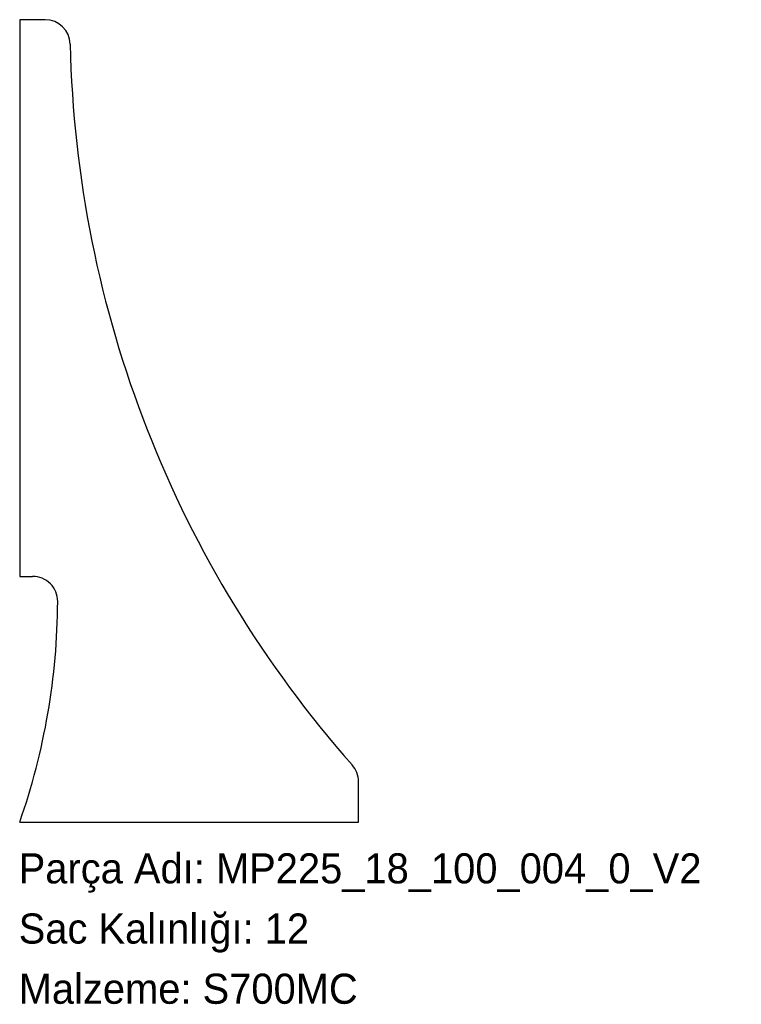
# Model space of a CAD drawing. Header units: millimetres. Extents: x 0 to 288, y -72 to 320.
import ezdxf

# ---------------------------------------------------------------- set-up
doc = ezdxf.new("R2010")
doc.units = ezdxf.units.MM
doc.linetypes.add('SLD-Katı', pattern=[0])
doc.linetypes.add('SLD-Sürekli', pattern=[0])
doc.layers.add('METIN', color=96, linetype='SLD-Katı')
doc.styles.add('SLDTEXTSTYLE0', font='ARIAL.TTF', dxfattribs={"width": 0.948, "bigfont": 'bigfont'})
doc.styles.add('SLDTEXTSTYLE1', font='ARIAL.TTF', dxfattribs={"width": 0.948})

msp = doc.modelspace()

# ---------------------------------------------------------------- linework, layer by layer
at = {"color": 7, "linetype": 'SLD-Sürekli', "lineweight": 25}
for p, q in [((10.51, 320.4), (0.4, 320.4)), ((0.4, 320.4), (0.4, 98.4)), ((0.4, 98.4), (5.54, 98.4)), ((135.4, 0.4), (135.4, 16.59)), ((0.4, 0.4), (135.4, 0.4))]:
    msp.add_line(p, q, dxfattribs=at)
for centre, radius, start, end in [((10.51, 310.4), 10, 1.2489, 90), ((469.2, 320.4), 448.8, 181.2489, 221.466), ((5.54, 88.4), 10, 359.7452, 90), ((-254.46, 89.56), 270, 340.7185, 359.7452), ((125.4, 16.59), 10, 0, 41.466)]:
    msp.add_arc(centre, radius, start, end, dxfattribs=at)

# ---------------------------------------------------------------- texts
at = {"layer": 'METIN', "char_height": 12, "attachment_point": 1}
for s, insert, style in [('Parça Adı: MP225_18_100_004_0_V2', (0, -12.03), 'SLDTEXTSTYLE0'), ('Sac Kalınlığı: 12', (0, -36.03), 'SLDTEXTSTYLE0'), ('Malzeme: S700MC', (0, -60.03), 'SLDTEXTSTYLE1')]:
    msp.add_mtext(s, dxfattribs=dict(at, insert=insert, style=style))

doc.saveas('drawing.dxf')
